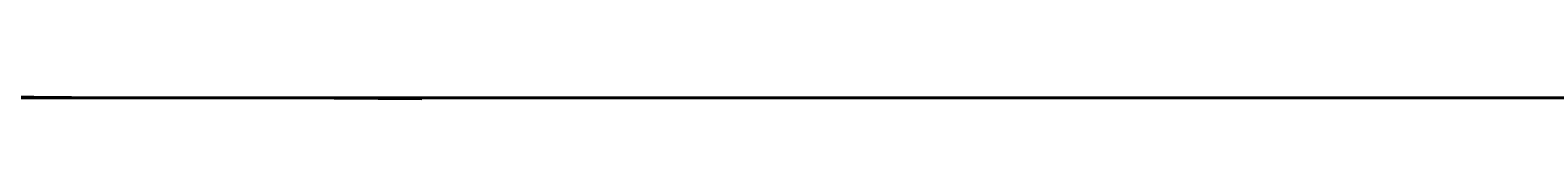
# Model space of a CAD drawing. Header units: millimetres. Extents: x -12354389001 to 271431, y -126469 to 48347.
# Tile 4 of 79: x -12351081492 to -12350505534, y -43336 to -42059. Entities that reach past the tile are written whole.
import ezdxf
from ezdxf.enums import TextEntityAlignment as Align

# ---------------------------------------------------------------- set-up
doc = ezdxf.new("R2010")
doc.units = ezdxf.units.MM
for name, pattern in [('1', [0]), ('4', [5, 3, -2]), ('BGS', [10, 0, 10])]:
    doc.linetypes.add(name, pattern=pattern)
doc.layers.get('0').update_dxf_attribs({"lineweight": 9})
doc.layers.add('00 opisy', color=7, linetype='Continuous', lineweight=25)
doc.layers.add('EBUPP', color=7, linetype='1', lineweight=30)
for name, color, linetype in [('EADOD', 7, 'Continuous'), ('EADTD', 7, 'Continuous'), ('EBUOA', 7, 'Continuous'), ('EDZPD', 3, '1'), ('EDZTD', 3, 'Continuous'), ('SDROK', 7, 'Continuous'), ('SDRPK', 7, '1'), ('SZNPM', 7, 'Continuous'), ('SZOPO', 7, 'BGS'), ('SZZPZ', 102, 'Continuous'), ('UCCPOR', 6, '1'), ('UEEOA', 1, 'Continuous'), ('UEEOO', 1, 'Continuous'), ('UEEPA', 1, '1'), ('UEEPON', 1, '1'), ('UEETO', 1, 'Continuous'), ('UGGOO', 2, 'Continuous'), ('UGGPOR', 2, '1'), ('UGGTO', 2, 'Continuous'), ('UKKOA', 7, 'Continuous'), ('UKKOO', 1, 'Continuous'), ('UKKPA', 1, '1'), ('UKKPB', 1, '1'), ('UKKTO', 1, 'Continuous'), ('UTTOO', 2, 'Continuous'), ('UTTPA', 1, '1'), ('UTTPO', 1, '1'), ('UTTTO', 2, 'Continuous'), ('UWWOA', 5, 'Continuous'), ('UWWOO', 5, 'Continuous'), ('UWWPA', 5, '1'), ('UWWPO', 5, '4'), ('UWWTO', 5, 'Continuous'), ('WUKOS', 7, 'Continuous'), ('WUKPS', 7, '1'), ('ZAKRES', 2, '1')]:
    doc.layers.add(name, color=color, linetype=linetype)
doc.styles.get("Standard").update_dxf_attribs({"font": 'arial.ttf'})

# ---------------------------------------------------------------- blocks, each defined once
blk = doc.blocks.new('GRO')
blk.add_circle((0, 0), 0.09)
blk = doc.blocks.new('OSP')
for radius in [1, 0.072]:
    blk.add_circle((0, 0), radius)
blk = doc.blocks.new('DLI')
blk.add_circle((0, 0), 0.09)
for centre, start, end in [((0, 0.750093), 30.14144, 149.85856), ((-0.713298, 0.231779), 102.145781, 221.858708), ((0.713298, 0.231779), 318.141292, 77.854219), ((-0.440797, -0.606751), 174.149498, 293.852913), ((0.440797, -0.606751), 246.147087, 5.850502)]:
    blk.add_arc(centre, 0.75, start, end)
blk = doc.blocks.new('TRA')
for p, q in [((-5.5, 2.7539), (-5.5, 1.7539)), ((-4.5, 2.7539), (-4.5, 1.7539)), ((4.5, 2.7539), (4.5, 1.7539)), ((5.5, 2.7539), (5.5, 1.7539)), ((-0.5, -2.2461), (-0.5, -3.2461)), ((0.5, -2.2461), (0.5, -3.2461))]:
    blk.add_line(p, q)
blk = doc.blocks.new('DIG')
for p, q in [((-0.6024, 0.1875), (-0.9874, 1.3242)), ((-0.9874, 1.3242), (-0.0078, 0.6309)), ((-0.0078, 0.6309), (0.9542, 1.3483)), ((0.9542, 1.3483), (0.5976, 0.2024)), ((-1.5645, -0.5299), (-0.6024, 0.1875)), ((0.5976, 0.2024), (1.5772, -0.4909)), ((-0.3645, -0.515), (-1.5645, -0.5299)), ((0.0205, -1.6517), (-0.3645, -0.515)), ((0.3772, -0.5058), (0.0205, -1.6517)), ((1.5772, -0.4909), (0.3772, -0.5058))]:
    blk.add_line(p, q)
blk.add_circle((0, 0), 0.09)
blk = doc.blocks.new('PNN')
for p, q in [((5.2, 0), (4.0686, 1.1314)), ((1.2, 0), (9.2, 0)), ((5.2, 0), (4.0686, -1.1314))]:
    blk.add_line(p, q)
blk = doc.blocks.new('SZL')
for p, q in [((-0.35, 0.35), (0.35, 0.35)), ((0.35, 0), (3.85, 0)), ((-0.35, -0.35), (0.35, -0.35))]:
    blk.add_line(p, q)
blk = doc.blocks.new('SLS')
blk.add_circle((0, 0), 0.35)
blk = doc.blocks.new('LAT')
for p, q in [((0, 1.2), (0, 2)), ((-2, 0), (-1.2, 0)), ((1.2, 0), (2, 0)), ((0, -1.2), (0, -2))]:
    blk.add_line(p, q)
blk = doc.blocks.new('STE')
for p, q in [((-1, 0.5), (-1, -0.5)), ((1, 0.5), (1, -0.5)), ((-1, 0), (1, 0))]:
    blk.add_line(p, q)
blk = doc.blocks.new('USE')
blk.add_line((0, -0.35), (0, 0.35))
blk = doc.blocks.new('WLD')
for p, q in [((0.75, 0.5), (-0.75, 0.5)), ((-0.75, 0.5), (-0.75, -0.5)), ((0.75, -0.5), (0.75, 0.5)), ((-0.75, -0.5), (0.75, -0.5))]:
    blk.add_line(p, q)
blk = doc.blocks.new('KRA')
for p, q in [((-0.75, -0.3571), (-0.75, 0.3571)), ((-0.75, 0.3571), (0.75, 0.3571)), ((-0.25, -0.3571), (-0.25, 0.3571)), ((0.25, -0.3571), (0.25, 0.3571)), ((0.75, 0.3571), (0.75, -0.3571)), ((0.75, -0.3571), (-0.75, -0.3571))]:
    blk.add_line(p, q)
blk = doc.blocks.new('WLZ')
blk.add_circle((0, 0), 0.4)
blk = doc.blocks.new('PLT')
for p, q in [((6, 0), (4.8686, 1.1314)), ((1.2, 0), (9.2, 0)), ((4.6, 0), (3.4686, -1.1314))]:
    blk.add_line(p, q)
blk = doc.blocks.new('ZAS')
for p, q in [((0.25, 0.25), (-0.25, 0.25)), ((-0.25, 0.25), (-0.25, -0.25)), ((0.25, -0.25), (0.25, 0.25)), ((-0.25, -0.25), (0.25, -0.25))]:
    blk.add_line(p, q)
blk = doc.blocks.new('HYP')
for p, q in [((0, 1.5), (-0.5303, 0.9697)), ((0, 1.5), (0.5303, 0.9697)), ((0, 0.75), (0, 1.5))]:
    blk.add_line(p, q)
blk.add_circle((0, 0), 0.75)
blk = doc.blocks.new('WSP')
blk.add_circle((0, 0), 0.09)
blk = doc.blocks.new('Wrocławska 82')
at = {"layer": 'EBUPP', "linetype": '1'}
for p, q in [((-295561.92, 34050.28), (-295551.35, 34046.34)), ((-295552.71, 34042.69), (-295563.55, 34046.73)), ((-295551.35, 34046.34), (-295552.71, 34042.69)), ((-295561.05, 34033.89), (-295561.88, 34031.55)), ((-295557.16, 34032.51), (-295561.05, 34033.89)), ((-295563.68, 34014.02), (-295557.16, 34032.51)), ((-295561.88, 34031.55), (-295560.38, 34031.03)), ((-295560.38, 34031.03), (-295563.32, 34022.7)), ((-295563.32, 34022.7), (-295564.98, 34023.29)), ((-295567.74, 34015.45), (-295563.68, 34014.02)), ((-295551.02, 33932.19), (-295534.57, 33976.96)), ((-295559.01, 33916.69), (-295553.04, 33932.93)), ((-295553.04, 33932.93), (-295551.02, 33932.19)), ((-295545.5, 33911.73), (-295559.01, 33916.69)), ((-295562.05, 33879.08), (-295560.13, 33884.43)), ((-295560.13, 33884.43), (-295554.8, 33882.51)), ((-295554.8, 33882.51), (-295556.72, 33877.16)), ((-295556.72, 33877.16), (-295562.05, 33879.08)), ((-295565.84, 33868.48), (-295560.84, 33866.62)), ((-295560.84, 33866.62), (-295563.07, 33860.64)), ((-295563.45, 33860.78), (-295565.52, 33855.22)), ((-295563.07, 33860.64), (-295563.45, 33860.78)), ((-295591.54, 33825.79), (-295553.18, 33811.45)), ((-295555.29, 33805.82), (-295593.64, 33820.16)), ((-295553.18, 33811.45), (-295555.29, 33805.82)), ((-295559.02, 33797.11), (-295597.56, 33810.96)), ((-295553.98, 33805.29), (-295551.88, 33810.96)), ((-295551.88, 33810.96), (-295542.71, 33807.55)), ((-295544.81, 33801.89), (-295553.98, 33805.29)), ((-295599.63, 33805.18), (-295561.09, 33791.33)), ((-295561.09, 33791.33), (-295559.02, 33797.11)), ((-295567.3, 33780.94), (-295533.3, 33768.8)), ((-295535.42, 33762.88), (-295559.85, 33771.6))]:
    blk.add_line(p, q, dxfattribs=at)
at = {"layer": 'EDZPD', "linetype": '1'}
for p, q in [((-295542.9, 34067.41), (-295552.43, 34042.9)), ((-295556.84, 34032.66), (-295552.43, 34042.9)), ((-295550.2, 34006.39), (-295537.96, 34039.83)), ((-295556.84, 34032.66), (-295567.27, 34002.97)), ((-295552.58, 34000), (-295550.2, 34006.39)), ((-295565.89, 33964.31), (-295552.58, 34000)), ((-295563.77, 33878.19), (-295561.01, 33885.59)), ((-295561.01, 33885.59), (-295553.44, 33882.77)), ((-295553.44, 33882.77), (-295556.16, 33875.36)), ((-295556.16, 33875.36), (-295563.77, 33878.19)), ((-295600, 33831.77), (-295539.35, 33810.25)), ((-295564.66, 33815.21), (-295561.86, 33814.18)), ((-295561.86, 33814.18), (-295563.88, 33808.68)), ((-295561.86, 33814.18), (-295559.06, 33813.16)), ((-295561.08, 33807.66), (-295559.06, 33813.16)), ((-295559.06, 33813.16), (-295556.21, 33812.11)), ((-295556.21, 33812.11), (-295558.22, 33806.62)), ((-295556.21, 33812.11), (-295552.74, 33810.84)), ((-295552.74, 33810.84), (-295554.76, 33805.36)), ((-295553.33, 33804.92), (-295551.21, 33810.36)), ((-295551.21, 33810.36), (-295548.25, 33809.23)), ((-295563.88, 33808.68), (-295566.68, 33809.7)), ((-295548.25, 33809.23), (-295550.39, 33803.81)), ((-295561.08, 33807.66), (-295563.88, 33808.68)), ((-295558.22, 33806.62), (-295561.08, 33807.66)), ((-295554.76, 33805.36), (-295558.22, 33806.62)), ((-295550.39, 33803.81), (-295553.33, 33804.92)), ((-295547.45, 33802.69), (-295550.39, 33803.81)), ((-295566.56, 33798.92), (-295563.76, 33797.92)), ((-295563.76, 33797.92), (-295565.84, 33792.28)), ((-295563.76, 33797.92), (-295560.96, 33796.91)), ((-295560.96, 33796.91), (-295563.04, 33791.28)), ((-295560.96, 33796.91), (-295558.16, 33795.9)), ((-295558.16, 33795.9), (-295560.24, 33790.28)), ((-295558.16, 33795.9), (-295555.23, 33794.85)), ((-295557.31, 33789.24), (-295555.23, 33794.85)), ((-295555.23, 33794.85), (-295551.93, 33793.66)), ((-295551.93, 33793.66), (-295554, 33788.06)), ((-295551.93, 33793.66), (-295548.65, 33792.48)), ((-295548.65, 33792.48), (-295550.72, 33786.89)), ((-295563.04, 33791.28), (-295565.84, 33792.28)), ((-295560.24, 33790.28), (-295563.04, 33791.28)), ((-295557.31, 33789.24), (-295560.24, 33790.28)), ((-295554, 33788.06), (-295557.31, 33789.24)), ((-295550.72, 33786.89), (-295554, 33788.06)), ((-295564.54, 33779.17), (-295561.68, 33778.16)), ((-295561.68, 33778.16), (-295563.77, 33772.33)), ((-295561.68, 33778.16), (-295558.82, 33777.14)), ((-295558.82, 33777.14), (-295560.9, 33771.32)), ((-295558.82, 33777.14), (-295555.96, 33776.13)), ((-295555.96, 33776.13), (-295558.04, 33770.32)), ((-295555.96, 33776.13), (-295553.1, 33775.12)), ((-295553.1, 33775.12), (-295555.18, 33769.31)), ((-295553.1, 33775.12), (-295550.24, 33774.1)), ((-295552.31, 33768.3), (-295550.24, 33774.1)), ((-295550.24, 33774.1), (-295547.38, 33773.09)), ((-295558.04, 33770.32), (-295560.9, 33771.32)), ((-295555.18, 33769.31), (-295558.04, 33770.32)), ((-295552.31, 33768.3), (-295555.18, 33769.31)), ((-295549.45, 33767.29), (-295552.31, 33768.3))]:
    blk.add_line(p, q, dxfattribs=at)
at = {"layer": 'EDZTD'}
for p in [(-295573.8033, 33887.3689), (-295560.7835, 33884.39)]:
    blk.add_line(p, (-295562.5843, 33887.3689), dxfattribs=at)
at = {"layer": 'SDRPK', "linetype": '4'}
for p, q in [((-295540.04, 34074.56), (-295551.64, 34078.85)), ((-295550.64, 34046.07), (-295546.88, 34056.18)), ((-295551.35, 34046.34), (-295550.64, 34046.07)), ((-295553.66, 34041.38), (-295553.15, 34042.88)), ((-295553.46, 34041.07), (-295553.66, 34041.38)), ((-295555.56, 34035.29), (-295553.46, 34041.07)), ((-295560.35, 34035.71), (-295558.52, 34036.19)), ((-295558.52, 34036.19), (-295555.56, 34035.29)), ((-295561.48, 34035.01), (-295560.35, 34035.71)), ((-295564.79, 34009.88), (-295555.56, 34035.29)), ((-295563.34, 34029.93), (-295561.48, 34035.01)), ((-295568.72, 34015.97), (-295563.34, 34029.93)), ((-295544.28, 33952.34), (-295550.45, 33935.59)), ((-295553.04, 33932.93), (-295570.68, 33939.42)), ((-295551.5, 33936.04), (-295552.51, 33933.51)), ((-295549.86, 33935.34), (-295551.5, 33936.04)), ((-295550.77, 33932.87), (-295553.38, 33933.83)), ((-295553.63, 33933.17), (-295559.96, 33916.42)), ((-295556.08, 33926.59), (-295570.03, 33931.72)), ((-295559.96, 33916.42), (-295551.7, 33913.21)), ((-295551.44, 33913.91), (-295551.9, 33912.67)), ((-295551.6, 33913.5), (-295550.17, 33912.97)), ((-295550.48, 33912.14), (-295550.02, 33913.39)), ((-295551.75, 33913.08), (-295550.33, 33912.56)), ((-295551.9, 33912.67), (-295555.47, 33903.5)), ((-295551.9, 33912.67), (-295550.48, 33912.14)), ((-295564.44, 33910.31), (-295563.04, 33909.82)), ((-295563.04, 33909.82), (-295562.24, 33908.85)), ((-295552.41, 33902.39), (-295549.72, 33909.64)), ((-295563.17, 33906.35), (-295562.24, 33908.85)), ((-295563.77, 33878.19), (-295573.46, 33900.11)), ((-295554.07, 33881.2), (-295549.48, 33894.01)), ((-295560.85, 33885.99), (-295563.51, 33878.53)), ((-295553.32, 33883.29), (-295560.85, 33885.99)), ((-295553.57, 33881.02), (-295554.07, 33881.2)), ((-295553.97, 33879.92), (-295553.57, 33881.02)), ((-295557.03, 33872.93), (-295554.47, 33880.1)), ((-295554.47, 33880.1), (-295553.97, 33879.92)), ((-295563.51, 33878.53), (-295560.18, 33877.33)), ((-295562.14, 33877.23), (-295563.77, 33878.19)), ((-295556.93, 33876.73), (-295562.14, 33877.23)), ((-295555.82, 33876.11), (-295556.93, 33876.73)), ((-295565.08, 33875.01), (-295562.34, 33875.76)), ((-295562.34, 33875.76), (-295557.76, 33875.37)), ((-295557.76, 33875.37), (-295558.42, 33873.37)), ((-295558.42, 33873.37), (-295556.43, 33872.54)), ((-295556.43, 33872.54), (-295556.83, 33871.42)), ((-295557.47, 33871.64), (-295559.18, 33867.04)), ((-295556.83, 33871.42), (-295557.47, 33871.64)), ((-295552.78, 33870.69), (-295553.3, 33869.4)), ((-295552.78, 33870.69), (-295550.73, 33869.1)), ((-295553.3, 33869.4), (-295553.59, 33864.88)), ((-295550.73, 33869.1), (-295546.09, 33867.3)), ((-295561.11, 33867.24), (-295565.26, 33868.79)), ((-295559.18, 33867.04), (-295560.36, 33866.31)), ((-295560.36, 33866.31), (-295560.69, 33866.42)), ((-295552.13, 33865.42), (-295553.59, 33864.88)), ((-295547.53, 33863.57), (-295552.13, 33865.42)), ((-295553.9, 33861.72), (-295550.49, 33860.64)), ((-295550.49, 33860.64), (-295551.46, 33857.58)), ((-295551.46, 33857.58), (-295554.81, 33858.64)), ((-295557.61, 33849.02), (-295524.4, 33848.4)), ((-295558.59, 33848.4), (-295523.88, 33847.71)), ((-295559.18, 33846.88), (-295547.03, 33846.6)), ((-295558.83, 33846.25), (-295527.17, 33845.34)), ((-295523.55, 33757.41), (-295558.12, 33769.39))]:
    blk.add_line(p, q, dxfattribs=at)
at = {"layer": 'SDRPK', "linetype": '1'}
for p, q in [((-295542.12, 34072.91), (-295552.35, 34076.75)), ((-295543.91, 34068.26), (-295554.01, 34072.15)), ((-295545.73, 34063.54), (-295555.73, 34067.38)), ((-295557.55, 34062.45), (-295547.56, 34058.79)), ((-295561.51, 34000), (-295540.14, 34057.96)), ((-295547.82, 34053.46), (-295559.29, 34057.68)), ((-295561.39, 34052.01), (-295550.02, 34047.73)), ((-295558.13, 34043.57), (-295557.65, 34044.53)), ((-295553.31, 34041.96), (-295558.13, 34043.57)), ((-295561.48, 34035.01), (-295558.37, 34042.73)), ((-295558.37, 34042.73), (-295553.46, 34041.07)), ((-295553.46, 34041.07), (-295545.95, 34042.22)), ((-295555.56, 34035.29), (-295550.22, 34030.52)), ((-295561.05, 34033.89), (-295558.71, 34035.25)), ((-295558.71, 34035.25), (-295555.89, 34034.41)), ((-295561.88, 34031.55), (-295564.98, 34023.29)), ((-295545.51, 34023.82), (-295554.03, 34000.06)), ((-295565.48, 34009.87), (-295557.76, 34010.08)), ((-295563.62, 34000), (-295567.58, 34004.59)), ((-295554.05, 34000), (-295571.41, 33953.29)), ((-295562.21, 33998.36), (-295563.62, 34000)), ((-295561.51, 33999.99), (-295561.51, 34000)), ((-295554.03, 34000.06), (-295554.05, 34000)), ((-295561.51, 33999.99), (-295571.03, 33975.22)), ((-295553.05, 33998.74), (-295553.96, 33996.82)), ((-295551.31, 33997.92), (-295553.05, 33998.74)), ((-295552.21, 33996), (-295551.31, 33997.92)), ((-295553.96, 33996.82), (-295552.21, 33996)), ((-295556.62, 33989.93), (-295557.5, 33988.07)), ((-295554.9, 33989.12), (-295556.62, 33989.93)), ((-295555.78, 33987.26), (-295554.9, 33989.12)), ((-295557.5, 33988.07), (-295555.78, 33987.26)), ((-295559.74, 33980.38), (-295560.58, 33978.71)), ((-295558.11, 33979.56), (-295559.74, 33980.38)), ((-295558.95, 33977.89), (-295558.11, 33979.56)), ((-295560.58, 33978.71), (-295558.95, 33977.89)), ((-295561.49, 33975.71), (-295562.39, 33973.78)), ((-295559.76, 33974.9), (-295561.49, 33975.71)), ((-295560.66, 33972.97), (-295559.76, 33974.9)), ((-295562.39, 33973.78), (-295560.66, 33972.97)), ((-295563.46, 33971.24), (-295564.31, 33969.35)), ((-295561.53, 33970.36), (-295563.46, 33971.24)), ((-295562.38, 33968.48), (-295561.53, 33970.36)), ((-295564.31, 33969.35), (-295562.38, 33968.48)), ((-295565.48, 33966.4), (-295563.43, 33965.52)), ((-295563.43, 33965.52), (-295564.27, 33963.57)), ((-295553.38, 33933.83), (-295553.63, 33933.15)), ((-295556.16, 33903.75), (-295578.16, 33911.91)), ((-295572.47, 33903.85), (-295552.99, 33896.95)), ((-295545.06, 33899.72), (-295556.16, 33903.75)), ((-295549.21, 33889.81), (-295551.22, 33884.19)), ((-295551.22, 33884.19), (-295557.67, 33866.46)), ((-295549.71, 33879.61), (-295552.78, 33870.69)), ((-295557.67, 33866.46), (-295565.2, 33845.48)), ((-295553.59, 33864.88), (-295553.96, 33860.95)), ((-295553.96, 33860.95), (-295559.12, 33846.97)), ((-295559.12, 33846.97), (-295564.05, 33839.96)), ((-295557.44, 33825.4), (-295553.19, 33824.71)), ((-295553.19, 33824.71), (-295542.4, 33822.81)), ((-295559.89, 33823.17), (-295553.04, 33821.93)), ((-295553.04, 33821.93), (-295543.38, 33820.14)), ((-295569.24, 33783.75), (-295532.64, 33770.67))]:
    blk.add_line(p, q, dxfattribs=at)
for centre, radius, start, end in [((-295554.515, 33891.572), 5.59, 341.62638, 74.16816), ((-295554.7009, 33835.3815), 10.41, 153.90797, 229.29446), ((-295557.0386, 33834.2995), 11.6, 168.35964, 240.33348), ((-295555.9291, 33833.2968), 8.04, 226.23931, 259.16875), ((-295557.6811, 33833.7519), 10.81, 241.85639, 258.20923)]:
    blk.add_arc(centre, radius, start, end, dxfattribs=at)
at = {"layer": 'SZOPO', "linetype": 'BGS'}
for p, q in [((-295549.19, 33999.86), (-295579.28, 33916.51)), ((-295544.96, 33889.77), (-295550.72, 33874.12)), ((-295557.76, 33875.37), (-295557.21, 33876.66)), ((-295557.21, 33876.66), (-295555.82, 33876.11)), ((-295558.42, 33873.37), (-295557.76, 33875.37)), ((-295559.28, 33871.04), (-295558.42, 33873.37)), ((-295559.28, 33871.04), (-295560.84, 33866.62)), ((-295600, 33832.39), (-295539.67, 33810.24))]:
    blk.add_line(p, q, dxfattribs=at)
at = {"layer": 'UCCPOR', "linetype": '1'}
for p, q in [((-295539.21, 33858.58), (-295560.93, 33866.29)), ((-295561.18, 33865.54), (-295527.64, 33853.56))]:
    blk.add_line(p, q, dxfattribs=at)
at = {"layer": 'UEEPON', "linetype": '1'}
for p, q in [((-295547.8, 34078.22), (-295551.39, 34079.47)), ((-295550.15, 34048.53), (-295548.67, 34053.11)), ((-295551.92, 34042.44), (-295550.15, 34048.53)), ((-295551.92, 34042.44), (-295552.71, 34042.69)), ((-295551.46, 34040.87), (-295551.92, 34042.44)), ((-295553.13, 34037.79), (-295551.46, 34040.87)), ((-295551.72, 34033.45), (-295549.22, 34040.27)), ((-295552.57, 34032.25), (-295550, 34039.06)), ((-295554.48, 34035.32), (-295553.13, 34037.79)), ((-295554.67, 34034.98), (-295554.48, 34035.32)), ((-295554.67, 34034.98), (-295557.18, 34034.72)), ((-295556.65, 34031.02), (-295554.67, 34034.98)), ((-295557.18, 34034.72), (-295559.19, 34033.18)), ((-295558.18, 34015.47), (-295551.72, 34033.45)), ((-295559.06, 34014.6), (-295552.57, 34032.25)), ((-295561.89, 34030.8), (-295563.94, 34032.14)), ((-295562.25, 34030.27), (-295561.53, 34031.32)), ((-295560.98, 34018.41), (-295556.65, 34031.02)), ((-295561.63, 34016.52), (-295560.98, 34018.41)), ((-295561.9, 34015.75), (-295561.63, 34016.52)), ((-295565.82, 34004.69), (-295561.9, 34015.75)), ((-295564.02, 34000), (-295558.18, 34015.47)), ((-295563.27, 34003.43), (-295559.06, 34014.6)), ((-295558.16, 34011.01), (-295558.64, 34011.32)), ((-295559.23, 34009.06), (-295558.16, 34011.01)), ((-295551.19, 34006.41), (-295559.23, 34009.06)), ((-295551.19, 34006.41), (-295551.96, 34004.27)), ((-295551.96, 34004.27), (-295552.91, 34001.63)), ((-295563.27, 34003.43), (-295564.61, 34000)), ((-295552.91, 34001.63), (-295553.49, 34000)), ((-295549.52, 34000), (-295561.88, 33966.27)), ((-295553.49, 34000), (-295559.06, 33984.46)), ((-295559.06, 33984.46), (-295560.03, 33981.82)), ((-295560.03, 33981.82), (-295563.58, 33972.15)), ((-295563.58, 33972.15), (-295565.4, 33972.78)), ((-295565.54, 33966.77), (-295563.58, 33972.15)), ((-295561.88, 33966.27), (-295563.32, 33962.37)), ((-295563.32, 33962.37), (-295565.35, 33956.85)), ((-295555.71, 33933.54), (-295558.09, 33926.7)), ((-295558.09, 33926.7), (-295561.07, 33917.3)), ((-295561.07, 33917.3), (-295560.16, 33914.68)), ((-295560.16, 33914.68), (-295557.23, 33908.72)), ((-295554.88, 33906.49), (-295552.46, 33914.29)), ((-295549.27, 33913.1), (-295550.58, 33909.68)), ((-295551.8, 33905.41), (-295548.84, 33912.93)), ((-295554.88, 33906.49), (-295574.84, 33912.69)), ((-295550.58, 33909.68), (-295551.58, 33907.05)), ((-295557.23, 33908.72), (-295555.86, 33903.39)), ((-295551.58, 33907.05), (-295552.16, 33905.53)), ((-295555.42, 33904.76), (-295554.88, 33906.49)), ((-295554.88, 33906.49), (-295552.16, 33905.53)), ((-295555.42, 33904.76), (-295558.2, 33906.05)), ((-295552.16, 33905.53), (-295552.69, 33904.13)), ((-295552.16, 33905.53), (-295551.8, 33905.41)), ((-295551.8, 33905.41), (-295552.3, 33904.13)), ((-295551.8, 33905.41), (-295550.99, 33905.12)), ((-295550.99, 33905.12), (-295550.67, 33903.73)), ((-295557.73, 33898.04), (-295555.42, 33904.76)), ((-295553.27, 33903.76), (-295555.42, 33904.76)), ((-295552.69, 33904.13), (-295553.27, 33903.76)), ((-295552.31, 33904.13), (-295550.67, 33903.73)), ((-295541.98, 33901.6), (-295550.67, 33903.73)), ((-295550.63, 33903.56), (-295550.67, 33903.73)), ((-295550.63, 33903.56), (-295550.96, 33902.35)), ((-295555.86, 33903.39), (-295557.57, 33898.16)), ((-295551.4, 33902.52), (-295550.96, 33902.35)), ((-295550.96, 33902.35), (-295552.72, 33895.89)), ((-295547.43, 33900.99), (-295550.96, 33902.35)), ((-295563.73, 33900.13), (-295566.38, 33901.05)), ((-295557.73, 33898.04), (-295563.73, 33900.13)), ((-295557.57, 33898.16), (-295559.25, 33894.44)), ((-295559.09, 33894.14), (-295557.73, 33898.04)), ((-295552.72, 33895.89), (-295552.55, 33893.53)), ((-295559.25, 33894.44), (-295560.51, 33890.43)), ((-295559.25, 33894.44), (-295558.34, 33893.36)), ((-295562.02, 33885.72), (-295559.09, 33894.14)), ((-295552.55, 33893.53), (-295553, 33889.25)), ((-295558.34, 33893.36), (-295549.11, 33890.61)), ((-295560.51, 33890.43), (-295565.7, 33877.37)), ((-295553, 33889.25), (-295554.49, 33885.55)), ((-295561.11, 33885.97), (-295563.12, 33880.4)), ((-295559.59, 33885.35), (-295561.11, 33885.97)), ((-295563.47, 33881.28), (-295562.02, 33885.72)), ((-295554.49, 33885.55), (-295555.21, 33884.86)), ((-295559.01, 33884.42), (-295559.59, 33885.35)), ((-295559.01, 33884.42), (-295557.51, 33885.18)), ((-295555.21, 33884.86), (-295557.51, 33885.18)), ((-295559.47, 33884.19), (-295559.01, 33884.42)), ((-295559.01, 33884.42), (-295558.7, 33883.91)), ((-295563.47, 33881.28), (-295563.53, 33880.55)), ((-295563.53, 33880.55), (-295565.09, 33881.1)), ((-295563.53, 33880.55), (-295563.62, 33879.47)), ((-295563.53, 33880.55), (-295563.12, 33880.4)), ((-295563.62, 33879.47), (-295577.03, 33880.27)), ((-295563.66, 33879.03), (-295563.62, 33879.47)), ((-295561.94, 33879.38), (-295563.62, 33879.47)), ((-295556.66, 33877.32), (-295555.35, 33876.46)), ((-295552.09, 33869.45), (-295549.26, 33877.21)), ((-295555.35, 33876.46), (-295555.36, 33875.98)), ((-295566.39, 33872.69), (-295562.65, 33867.25)), ((-295552.67, 33860.87), (-295552.09, 33869.45)), ((-295555.32, 33854.6), (-295552.67, 33860.87)), ((-295558.06, 33846.43), (-295555.46, 33854.11)), ((-295559.31, 33844.65), (-295558.06, 33846.43)), ((-295560.93, 33842.35), (-295559.31, 33844.65)), ((-295563.04, 33839.36), (-295560.93, 33842.35)), ((-295545.35, 33824.48), (-295556.51, 33826.41)), ((-295547.57, 33820.15), (-295573.43, 33824.29))]:
    blk.add_line(p, q, dxfattribs=at)
for centre, radius, start, end in [((-295550.9775, 33903.8127), 1.36, 166.50918, 251.90175), ((-295562.5296, 33878.7695), 1.16, 167.02441, 1.50486), ((-295554.2492, 33835.3552), 9.66, 155.50756, 211.90349), ((-295555.6523, 33834.2231), 7.86, 213.98074, 263.73514)]:
    blk.add_arc(centre, radius, start, end, dxfattribs=at)
at = {"layer": 'UEETO'}
for p, q in [((-295559.4821, 33878.148), (-295560.6937, 33875.5531)), ((-295555.7839, 33876.724), (-295555.8137, 33873.5377)), ((-295568.8908, 33875.5531), (-295560.6937, 33875.5531)), ((-295555.8137, 33873.5377), (-295548.5545, 33873.0694))]:
    blk.add_line(p, q, dxfattribs=at)
at = {"layer": 'UGGPOR', "linetype": '1'}
for p, q in [((-295550.55, 34025.56), (-295545.52, 34039.15)), ((-295550.16, 34001.16), (-295538.84, 34033.34)), ((-295559.87, 34000.45), (-295550.55, 34025.56)), ((-295550.58, 34000), (-295550.16, 34001.16)), ((-295560.03, 34000), (-295559.87, 34000.45)), ((-295565.73, 33983.72), (-295560.03, 34000)), ((-295555.54, 33986.13), (-295550.58, 34000)), ((-295556.13, 33984.47), (-295555.54, 33986.13)), ((-295561.11, 33970.56), (-295556.13, 33984.47)), ((-295561.11, 33970.56), (-295575.63, 33975.59)), ((-295566.82, 33954.92), (-295561.11, 33970.56)), ((-295561.11, 33970.56), (-295550.47, 33966.76)), ((-295550.47, 33966.76), (-295548.78, 33966.25))]:
    blk.add_line(p, q, dxfattribs=at)
at = {"layer": 'UKKOA'}
for p, q in [((-295553.741, 34020.64), (-295547.8131, 34020.64)), ((-295550.5833, 33958.4471), (-295550.2292, 33959.4384)), ((-295550.2292, 33959.4384), (-295543.9756, 33959.4384)), ((-295553.396, 33876.2604), (-295549.6954, 33874.1627)), ((-295560.25, 33857.79), (-295559.5639, 33856.5364)), ((-295559.5639, 33856.5364), (-295556.3719, 33856.5364)), ((-295566.91, 33838.86), (-295561.3455, 33840.1446)), ((-295561.3455, 33840.1446), (-295555.0918, 33840.1446)), ((-295557.93, 33818), (-295556.4152, 33819.3849)), ((-295556.4152, 33819.3849), (-295550.1615, 33819.3849))]:
    blk.add_line(p, q, dxfattribs=at)
at = {"layer": 'UKKPB', "linetype": '1'}
for p, q in [((-295554.23, 34001.52), (-295546.46, 34022.07)), ((-295554.78, 34000), (-295554.23, 34001.52)), ((-295556.63, 33994.84), (-295554.78, 34000)), ((-295562.7, 33978.7), (-295556.63, 33994.84)), ((-295560.82, 33983.69), (-295566.36, 33985.63)), ((-295567.09, 33966.58), (-295562.7, 33978.7)), ((-295566.38, 33904.58), (-295550.34, 33897.99)), ((-295550.34, 33897.99), (-295536.84, 33892.36)), ((-295547.51, 33890.61), (-295553.48, 33876.88)), ((-295555.14, 33877.14), (-295556.52, 33877.74)), ((-295554.64, 33876.92), (-295555.14, 33877.14)), ((-295553.86, 33876.59), (-295554.64, 33876.92)), ((-295553.56, 33876.71), (-295553.83, 33875.94)), ((-295553.83, 33875.94), (-295555.7, 33870.64)), ((-295555.7, 33870.64), (-295555.89, 33870.13)), ((-295555.89, 33870.13), (-295560.15, 33858.07)), ((-295560.53, 33857.9), (-295564.07, 33859.08)), ((-295560.15, 33858.07), (-295560.35, 33857.51)), ((-295560.35, 33857.51), (-295560.65, 33856.68)), ((-295560.65, 33856.68), (-295562.72, 33850.78)), ((-295562.72, 33850.78), (-295562.9, 33850.27)), ((-295562.9, 33850.27), (-295566.81, 33839.14)), ((-295557.12, 33822.67), (-295557.79, 33818.48))]:
    blk.add_line(p, q, dxfattribs=at)
at = {"layer": 'UKKTO'}
for p, q in [((-295553.66, 33876.41), (-295549.9213, 33873.0196)), ((-295560.25, 33857.79), (-295560.1197, 33854.7812)), ((-295560.1197, 33854.7812), (-295551.8683, 33854.7812)), ((-295566.91, 33838.86), (-295561.3358, 33840.0885)), ((-295561.3358, 33840.0885), (-295553.1388, 33840.0885)), ((-295557.93, 33818), (-295556.3884, 33819.4849)), ((-295556.3884, 33819.4849), (-295548.0827, 33819.4849))]:
    blk.add_line(p, q, dxfattribs=at)
at = {"layer": 'UTTPO', "linetype": '1'}
for p, q in [((-295567.38, 33961.2), (-295556.53, 33957.5)), ((-295556.53, 33957.5), (-295555.1, 33957.01)), ((-295555.1, 33957.01), (-295546.39, 33954.03)), ((-295548.97, 33952.54), (-295555.72, 33933.74)), ((-295561.22, 33918.09), (-295555.72, 33933.74)), ((-295555.33, 33905.47), (-295561.22, 33918.09)), ((-295558.96, 33894.2), (-295555.33, 33905.47)), ((-295570.43, 33898.68), (-295558.96, 33894.2)), ((-295558.96, 33894.2), (-295552.84, 33891.94)), ((-295552.84, 33891.94), (-295544.57, 33888.57)), ((-295577.82, 33882.01), (-295560.1, 33874.53)), ((-295560.1, 33874.53), (-295555.43, 33872.44)), ((-295560.2, 33874.3), (-295561.49, 33871.51)), ((-295555.43, 33872.44), (-295550.57, 33870.05)), ((-295562.1, 33870.19), (-295563.32, 33867.54)), ((-295550.57, 33870.05), (-295536.59, 33864.32)), ((-295561.99, 33819.21), (-295571.74, 33826.69)), ((-295559.67, 33818.26), (-295561.99, 33819.21)), ((-295558.06, 33819.16), (-295559.67, 33818.26)), ((-295556.68, 33818.75), (-295558.06, 33819.16)), ((-295555.73, 33817.13), (-295556.68, 33818.75)), ((-295539.25, 33811.49), (-295555.73, 33817.13))]:
    blk.add_line(p, q, dxfattribs=at)
at = {"layer": 'UWWOO'}
for p in [(-295555.6, 34042.15), (-295562.5219, 34039.28)]:
    blk.add_line(p, (-295556.2031, 34039.28), dxfattribs=at)
at = {"layer": 'UWWPO', "linetype": '1'}
for p, q in [((-295562.07, 34044.15), (-295564.09, 34044.79)), ((-295560.22, 34043.57), (-295562.07, 34044.15)), ((-295556.11, 34042.29), (-295560.22, 34043.57)), ((-295556.5, 34027.29), (-295550.76, 34043.25)), ((-295552.04, 34031.31), (-295547.8, 34042.86)), ((-295552.48, 34040.77), (-295555.28, 34041.91)), ((-295551.76, 34040.46), (-295552.12, 34040.58)), ((-295550.14, 34024.75), (-295545.49, 34037.39)), ((-295554.29, 34024.94), (-295552.04, 34031.31)), ((-295557.35, 34025.05), (-295556.5, 34027.29)), ((-295558.57, 34021.8), (-295557.35, 34025.05)), ((-295555.91, 34020.35), (-295554.29, 34024.94)), ((-295551.69, 34020.57), (-295550.14, 34024.75)), ((-295563.77, 34008.02), (-295558.57, 34021.8)), ((-295559.18, 34000.22), (-295551.69, 34020.57)), ((-295556.9, 34017.52), (-295555.91, 34020.35)), ((-295563.06, 34000.02), (-295556.9, 34017.52)), ((-295566.6, 34000), (-295563.77, 34008.02)), ((-295559.27, 34000), (-295559.18, 34000.22)), ((-295563.07, 34000), (-295567.41, 33988.18)), ((-295563.06, 34000.02), (-295563.07, 34000)), ((-295560.34, 33997.16), (-295559.27, 34000)), ((-295560.84, 33995.82), (-295560.34, 33997.16)), ((-295561.89, 33992.98), (-295560.84, 33995.82)), ((-295568.4, 33975.26), (-295561.89, 33992.98)), ((-295555.55, 33897.39), (-295582.6, 33908)), ((-295562.3, 33895.06), (-295573.78, 33899.24)), ((-295553.75, 33896.68), (-295555.55, 33897.39)), ((-295544.74, 33893.15), (-295553.75, 33896.68)), ((-295560.48, 33894.4), (-295562.3, 33895.06)), ((-295551.8, 33891.24), (-295560.48, 33894.4)), ((-295545.99, 33889.07), (-295551.89, 33891.28)), ((-295556.34, 33846.25), (-295551.28, 33860.35)), ((-295556.34, 33846.25), (-295566.35, 33849.84)), ((-295556.34, 33846.25), (-295543.16, 33841.51))]:
    blk.add_line(p, q, dxfattribs=at)
at = {"layer": 'WUKPS', "linetype": '1'}
for p, q in [((-295547.66, 34000), (-295550.98, 33991.46)), ((-295550.15, 33993.6), (-295549.58, 33993.38)), ((-295550.88, 33991.73), (-295549.78, 33991.31)), ((-295550.98, 33991.46), (-295554.9, 33980.21)), ((-295561.95, 33956.76), (-295550.08, 33990.58)), ((-295551.54, 33989.85), (-295551, 33989.66)), ((-295552.2, 33987.96), (-295551.13, 33987.58)), ((-295552.86, 33986.07), (-295552.33, 33985.89)), ((-295553.52, 33984.18), (-295552.45, 33983.81)), ((-295554.18, 33982.29), (-295553.65, 33982.11)), ((-295554.83, 33980.4), (-295553.78, 33980.04)), ((-295554.9, 33980.21), (-295561.31, 33961.27)), ((-295555.48, 33978.51), (-295554.96, 33978.33)), ((-295556.12, 33976.62), (-295555.1, 33976.27)), ((-295556.76, 33974.72), (-295556.26, 33974.55)), ((-295557.4, 33972.83), (-295556.42, 33972.5)), ((-295558.04, 33970.93), (-295557.56, 33970.77)), ((-295558.68, 33969.04), (-295557.75, 33968.72)), ((-295559.32, 33967.14), (-295558.87, 33966.99)), ((-295559.96, 33965.25), (-295559.08, 33964.95)), ((-295560.6, 33963.36), (-295560.17, 33963.21)), ((-295561.24, 33961.46), (-295560.4, 33961.18)), ((-295561.31, 33961.27), (-295565.41, 33950.02)), ((-295561.92, 33959.58), (-295561.5, 33959.42)), ((-295562.61, 33957.7), (-295561.73, 33957.38)), ((-295566.35, 33944.33), (-295561.95, 33956.76)), ((-295563.3, 33955.82), (-295562.85, 33955.66)), ((-295563.98, 33953.94), (-295563.07, 33953.61))]:
    blk.add_line(p, q, dxfattribs=at)
at = {"layer": 'ZAKRES', "linetype": '1'}
for p, q in [((-295558.79, 33983.33), (-295541.7, 34029.59)), ((-295575.46, 33938.54), (-295558.79, 33983.33)), ((-295539.3, 33810.2), (-295612.51, 33836.45))]:
    blk.add_line(p, q, dxfattribs=at)
at = {"layer": 'EADOD'}
for p in [(-295552.43, 34042.9), (-295556.84, 34032.66), (-295550.2, 34006.39), (-295561.01, 33885.59), (-295553.44, 33882.77), (-295563.77, 33878.19), (-295556.16, 33875.36), (-295561.86, 33814.18), (-295552.74, 33810.84), (-295563.88, 33808.68), (-295561.08, 33807.66), (-295558.22, 33806.62), (-295554.76, 33805.36), (-295553.33, 33804.92), (-295550.39, 33803.81), (-295560.96, 33796.91), (-295558.16, 33795.9), (-295555.23, 33794.85), (-295551.93, 33793.66), (-295563.04, 33791.28), (-295560.24, 33790.28), (-295557.31, 33789.24), (-295554, 33788.06), (-295550.72, 33786.89), (-295561.68, 33778.16), (-295553.1, 33775.12), (-295550.24, 33774.1), (-295558.04, 33770.32), (-295555.18, 33769.31), (-295552.31, 33768.3)]:
    blk.add_blockref('GRO', p, dxfattribs=at)
at = {"layer": 'SZNPM'}
for p in [(-295558.05, 33989.04), (-295554.03, 33986.34)]:
    blk.add_blockref('OSP', p, dxfattribs=at)
at = {"layer": 'SZZPZ'}
for name, p in [('DIG', (-295550.78, 34080.65)), ('TRA', (-295554.93, 34057.55)), ('DLI', (-295554.29, 34041.41)), ('DLI', (-295555.74, 34033.88)), ('DLI', (-295556.43, 34032)), ('DLI', (-295564.65, 34013.25)), ('DLI', (-295564.44, 34010.47)), ('DLI', (-295550.86, 34002.43)), ('DLI', (-295552.54, 33997.35)), ('DLI', (-295556.24, 33988.35)), ('DLI', (-295553.86, 33979.6)), ('DLI', (-295559.25, 33978.94)), ('DLI', (-295554.35, 33977.46)), ('DLI', (-295561.1, 33974.16)), ('TRA', (-295548.79, 33968.84)), ('DLI', (-295557.83, 33967.73)), ('DLI', (-295564.8, 33964.76)), ('DLI', (-295561.22, 33958.53)), ('DLI', (-295564.58, 33949.2)), ('TRA', (-295557.27, 33943.95)), ('DLI', (-295563.77, 33907.89)), ('DLI', (-295549.05, 33905.79)), ('TRA', (-295565.27, 33893.97)), ('DLI', (-295555.76, 33894.34)), ('DLI', (-295558.46, 33891.53)), ('DLI', (-295561.32, 33890.29)), ('DLI', (-295560.99, 33885.69)), ('DLI', (-295562.54, 33883.62)), ('DLI', (-295554.29, 33880.46)), ('DLI', (-295557.31, 33872.47)), ('DLI', (-295550.03, 33871.25)), ('TRA', (-295547.16, 33865.9)), ('DLI', (-295552.64, 33863.82)), ('DLI', (-295551.09, 33856.55)), ('TRA', (-295544.96, 33852.4)), ('DLI', (-295561.73, 33838.27)), ('TRA', (-295553.12, 33833.42)), ('DLI', (-295563.94, 33832.98)), ('DLI', (-295553.23, 33828.52)), ('DLI', (-295559.53, 33819.85)), ('DLI', (-295552.85, 33818.28)), ('DLI', (-295553.59, 33808.84)), ('DLI', (-295556.2, 33797.73)), ('DLI', (-295558.74, 33792.03)), ('DLI', (-295558.58, 33790.23)), ('TRA', (-295549.2, 33740.91))]:
    blk.add_blockref(name, p, dxfattribs=at)
at = {"layer": 'UEEOO'}
for name, p, rotation in [('PNN', (-295546.92, 34043.47), 251.189998), ('PNN', (-295558.85, 34011.48), 68.749997), ('PNN', (-295558.85, 34011.48), 250.049998), ('PNN', (-295571.49, 33976.62), 67.780001), ('SZL', (-295555.36, 33875.98), 339.343672)]:
    blk.add_blockref(name, p, dxfattribs=dict(at, rotation=rotation))
at = {"layer": 'UEEPA'}
for name, p, rotation in [('LAT', (-295558.85, 34011.48), 92.94001300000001), ('USE', (-295558.2, 33906.05), 335.145012), ('STE', (-295561.37, 33878.8), 341.0200009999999), ('LAT', (-295555.36, 33854.29), 91.220008), ('LAT', (-295562.31, 33830.04), 90.179988)]:
    blk.add_blockref(name, p, dxfattribs=dict(at, rotation=rotation))
for p in [(-295558.85, 34011.48), (-295555.38, 33854.35), (-295562.31, 33830.04)]:
    blk.add_blockref('SLS', p, dxfattribs=at)
at = {"layer": 'UKKPA'}
for name, p, rotation in [('KRA', (-295560.52, 33983.68), 68.38999099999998), ('WLD', (-295550.79, 33957.98), 65.770013), ('WLD', (-295553.66, 33876.41), 70.5), ('WLZ', (-295560.25, 33857.79), 70.480002), ('KRA', (-295557.06, 33822.91), 349.5199999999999), ('WLD', (-295557.93, 33818), 70.5)]:
    blk.add_blockref(name, p, dxfattribs=dict(at, rotation=rotation))
at = {"layer": 'UTTOO'}
for p, rotation in [((-295546.74, 34057.77), 250.81), ((-295556.59, 34034.38), 70.609994), ((-295556.59, 34034.38), 253.009998), ((-295567.11, 34002.97), 68.110008)]:
    blk.add_blockref('PLT', p, dxfattribs=dict(at, rotation=rotation))
at = {"layer": 'UTTPA'}
blk.add_blockref('SLS', (-295556.59, 34034.38), dxfattribs=at)
at = {"layer": 'UTTPA', "rotation": 339.330905}
blk.add_blockref('WLD', (-295560.1, 33874.53), dxfattribs=at)
at = {"layer": 'UWWPA'}
for name, p in [('ZAS', (-295550.62, 34043.43)), ('ZAS', (-295552.3, 34040.67)), ('HYP', (-295551.09, 33860.81))]:
    blk.add_blockref(name, p, dxfattribs=at)
at = {"layer": 'UWWPA', "rotation": 2.850009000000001}
blk.add_blockref('WLD', (-295555.6, 34042.15), dxfattribs=at)
at = {"layer": 'WUKOS'}
for p in [(-295550.89, 34048.39), (-295551.1, 34047.75), (-295550.58, 34045.93), (-295552.31, 34040.63), (-295563.57, 34013.79), (-295560.99, 34002.24), (-295560.99, 34002.22), (-295560.56, 34002.03), (-295551.09, 33991.74), (-295560.42, 33983.98), (-295559.87, 33983.89), (-295559.34, 33968), (-295557.63, 33967.82), (-295560.92, 33958.5), (-295553.2, 33933.25), (-295559.39, 33916.47), (-295552.01, 33912.67), (-295562.02, 33908.75), (-295560.19, 33884.59), (-295556.71, 33876.96), (-295553.09, 33869.74), (-295559.18, 33867.47), (-295561.18, 33866.92), (-295553.77, 33861.78), (-295562.96, 33860.44), (-295551.28, 33857.53), (-295555.12, 33854.22), (-295559.2, 33846.59), (-295556.52, 33840.98), (-295561.77, 33827.84), (-295556.7, 33825.39), (-295557.09, 33822.89)]:
    blk.add_blockref('WSP', p, dxfattribs=at)
at = {"layer": 'EADTD', "oblique": 15}
for s, rotation, p in [('56', 69.59, (-295555.45, 34044.6)), ('8', 339.82, (-295552.13, 33917.93))]:
    blk.add_text(s, height=2.5, rotation=rotation, dxfattribs=at).set_placement(p, align=Align.TOP_LEFT)
at = {"layer": 'EBUOA', "oblique": 15}
for s, p in [('i', (-295558.41, 34046.1)), ('i', (-295561.72, 34022.69)), ('i', (-295558.73, 33880.04)), ('g', (-295552.13, 33771.89))]:
    blk.add_text(s, height=2.5, dxfattribs=at).set_placement(p)
at = {"layer": 'EDZTD', "oblique": 15}
blk.add_text('475/118', height=2.5, dxfattribs=at).set_placement((-295561.69, 33888.2), align=Align.RIGHT)
for s, p in [('475/98', (-295573.06, 33818.56)), ('475/26', (-295567.17, 33816.54)), ('475/27', (-295564.27, 33814.44)), ('475/99', (-295570.9, 33814.09)), ('475/28', (-295561.47, 33813.42)), ('475/30', (-295556.31, 33811.44)), ('475/29', (-295560.32, 33810.38)), ('475/100', (-295550.79, 33809.58)), ('475/50', (-295565.63, 33800.43)), ('475/51', (-295569, 33799.1)), ('475/48', (-295559.87, 33798.23)), ('475/52', (-295572.64, 33798.02)), ('475/46', (-295553.39, 33796.14)), ('475/49', (-295563.95, 33794.36)), ('475/107', (-295557.99, 33792.79)), ('475/45', (-295551.19, 33789.96)), ('475/77', (-295560.92, 33778.34)), ('475/80', (-295553.07, 33776.88)), ('475/78', (-295559.45, 33773.84)), ('475/79', (-295556, 33772.27))]:
    blk.add_text(s, height=2.5, dxfattribs=at).set_placement(p, align=Align.TOP_LEFT)
at = {"layer": 'SDROK', "oblique": 15}
for s, rotation, p in [('j.asf', 338.94, (-295554.26, 34068.63)), ('asf.', 339.9, (-295553.22, 34062.73)), ('bruk', 339.59, (-295559.61, 34049.83)), ('ch.asf.', 69.6, (-295554.72, 33991.25)), ('j.asf.', 69.6, (-295561.52, 33988.24)), ('bet.', 68.73, (-295552.24, 33906.79)), ('j.asf.', 340.51, (-295561.76, 33903.1)), ('ch.bet.', 70.01, (-295552.58, 33881.31)), ('ch.bet.', 70.01, (-295562.23, 33879.26)), ('bet.', 342.38, (-295553.36, 33859.12)), ('j.asf.', 71.42, (-295559.82, 33851.83)), ('j.asf.', 349.52, (-295553.78, 33823.21)), ('bet.', 340.33, (-295555.42, 33777.33))]:
    blk.add_text(s, height=1.5, rotation=rotation, dxfattribs=at).set_placement(p)
for s, p in [('bet.', (-295559, 34038.3)), ('asf.', (-295552.24, 34036.83)), ('bet.', (-295562.88, 33931.69))]:
    blk.add_text(s, height=1.5, dxfattribs=at).set_placement(p)
at = {"layer": 'SZNPM', "oblique": 15}
for s, p in [('%%U1232.23', (-295566.57, 34001.24)), ('%%U1232', (-295557.24, 33990.46)), ('%%U1232.21', (-295552.99, 33985.02))]:
    blk.add_text(s, height=1.8, dxfattribs=at).set_placement(p)
at = {"layer": 'UEEOA', "oblique": 15}
blk.add_text('e', height=1.8, dxfattribs=at).set_placement((-295560.78, 33880.64), align=Align.TOP_LEFT)
at = {"layer": 'UEEOO', "oblique": 15}
for s, rotation, p in [('eNA', 61.43, (-295554.74, 34036.97)), ('eNA', 326.87, (-295565.25, 34034.43)), ('eNA', 71.05, (-295561.27, 34017.62)), ('eNA', 70.29001, (-295551.96, 34004.27)), ('eNA', 69.83001, (-295560.57, 33981.93)), ('eNA', 340.83, (-295567.58, 33974.61)), ('2eWA', 69.74999, (-295561.67, 33965.08)), ('eNA', 333.84, (-295567.94, 33969.93)), ('eNA', 69.11, (-295551.74, 33909.75)), ('eNA', 340.81, (-295566.39, 33900.98)), ('eNA', 70.81001, (-295560.05, 33896.69)), ('eA', 327.41429, (-295556.66, 33877.32)), ('eNA', 54.82999, (-295560.59, 33842.65))]:
    blk.add_text(s, height=1.8, rotation=rotation, dxfattribs=at).set_placement(p, align=Align.TOP_LEFT)
at = {"layer": 'UEETO', "oblique": 15}
for s, rotation, p in [('1-2.1/1', 69.20989, (-295562.72, 33961.78)), ('1-1.2/39', 71.50325, (-295553.05, 33905.64)), ('1-1.1/72', 340.76677, (-295570.16, 33902.06)), ('1-1.2/35', 72.15979, (-295558.46, 33894.23)), ('1-1.1/84', 74.0546, (-295557.39, 33847.08)), ('1-1.1/84', 349.7317, (-295550.41, 33826.48))]:
    blk.add_text(s, height=1.5, rotation=rotation, dxfattribs=at).set_placement(p, align=Align.TOP_LEFT)
blk.add_text('971a-2-9', height=1.5, dxfattribs=at).set_placement((-295560.16, 33876.05), align=Align.RIGHT)
blk.add_text('1-1.3/30', height=1.5, rotation=356.30861, dxfattribs=at).set_placement((-295555.65, 33874.03))
at = {"layer": 'UGGOO', "oblique": 15}
for rotation, p in [(70.32001, (-295556.09, 33985.67)), (343.13, (-295550.61, 33967.32))]:
    blk.add_text('gA', height=1.8, rotation=rotation, dxfattribs=at).set_placement(p)
at = {"layer": 'UGGTO', "oblique": 15}
for s, rotation, p in [('1-1.2/1', 71.22198, (-295558.03, 33982)), ('1-1.1/1', 342.3628, (-295553.96, 33969.09))]:
    blk.add_text(s, height=1.5, rotation=rotation, dxfattribs=at).set_placement(p, align=Align.TOP_LEFT)
at = {"layer": 'UKKOA', "oblique": 15}
blk.add_text('219.18', height=1.8, dxfattribs=at).set_placement((-295547.17, 34023.04), align=Align.TOP_RIGHT)
for s, p in [('212.64', (-295550.59, 34021.65)), ('k', (-295551.55, 33958.95)), ('k', (-295552.86, 33877.76)), ('k', (-295559.58, 33858.91)), ('ndn', (-295560.48, 33840.16)), ('zal.', (-295555.77, 33819.45)), ('k', (-295557.1, 33818.38))]:
    blk.add_text(s, height=1.8, dxfattribs=at).set_placement(p, align=Align.TOP_LEFT)
for rotation, p in [(336.63, (-295555.03, 33878.13)), (70.50178, (-295556.87, 33871.03)), (70.5, (-295556.87, 33871.03)), (70.63518, (-295562.2, 33851.4))]:
    blk.add_text('k', height=1.8, rotation=rotation, dxfattribs=at).set_placement(p, align=Align.TOP_LEFT)
for s, p in [('ndn', (-295559.4, 33857.14)), ('215.93', (-295561.18, 33840.74)), ('216.08', (-295556.25, 33819.98))]:
    blk.add_text(s, height=1.8, dxfattribs=at).set_placement(p)
at = {"layer": 'UKKOO', "oblique": 15}
blk.add_text('zaasf.', height=1.8, dxfattribs=at).set_placement((-295550.65, 34020.58), align=Align.TOP_LEFT)
at = {"layer": 'UKKTO', "oblique": 15}
for s, rotation, p in [('1-1.1/75', 339.54927, (-295568.92, 33906.74)), ('1-1.2/3', 336.03751, (-295556.5, 33878.68)), ('1-1.1/4', 72.67591, (-295556.21, 33868.36)), ('1-1.1/3', 69.29999, (-295562.77, 33850.19))]:
    blk.add_text(s, height=1.5, rotation=rotation, dxfattribs=at).set_placement(p, align=Align.TOP_LEFT)
blk.add_text('971a-2-8', height=1.5, dxfattribs=at).set_placement((-295559.99, 33856.78), align=Align.TOP_LEFT)
for s, p in [('971a-2-9', (-295561.2, 33840.59)), ('971a-2-4', (-295556.25, 33819.98))]:
    blk.add_text(s, height=1.5, dxfattribs=at).set_placement(p)
at = {"layer": 'UTTOO', "oblique": 15}
for rotation, p in [(341.163, (-295556.49, 33957.56)), (69.95476, (-295559.68, 33923.42)), (339.34109, (-295554.9, 33893.01)), (343.46516, (-295552.18, 33816.25))]:
    blk.add_text('tA', height=1.8, rotation=rotation, dxfattribs=at).set_placement(p)
blk.add_text('tA', height=0.9, rotation=65.29193, dxfattribs=at).set_placement((-295561.79, 33870.85), align=Align.MIDDLE)
at = {"layer": 'UTTTO', "oblique": 15}
for s, rotation, p in [('1-1.1/10', 340.13782, (-295553.63, 33957.7)), ('1-1.1/9', 70.1707, (-295559.49, 33925.96)), ('1-1.1/4', 338.66238, (-295555.54, 33893.91)), ('1-1.1/2', 341.20981, (-295550.77, 33816.45))]:
    blk.add_text(s, height=1.5, rotation=rotation, dxfattribs=at).set_placement(p, align=Align.TOP_LEFT)
at = {"layer": 'UWWOA', "oblique": 15}
for p in [(-295556.81, 34042.69), (-295551.71, 34040.29)]:
    blk.add_text('w', height=1.8, dxfattribs=at).set_placement(p)
at = {"layer": 'UWWOO', "oblique": 15}
for s, rotation, p in [('wA', 342.6, (-295562.56, 34042.74)), ('wA600', 70.59, (-295553.35, 34024.43)), ('w150', 69.33999, (-295557.61, 34025.07)), ('wA100', 69.80999, (-295559.86, 33994.81)), ('wA600', 69.83001, (-295565.6, 33990.19)), ('wA', 338.57, (-295556.1, 33895.87)), ('wA', 340, (-295562.83, 33893.58))]:
    blk.add_text(s, height=1.8, rotation=rotation, dxfattribs=at).set_placement(p)
blk.add_text('219.24', height=1.8, dxfattribs=at).set_placement((-295555.56, 34041.68), align=Align.TOP_RIGHT)
blk.add_text('216.54', height=1.8, dxfattribs=at).set_placement((-295559.14, 34039.4))
at = {"layer": 'UWWTO', "oblique": 15}
for s, rotation, p in [('1-1.1/1', 340.14479, (-295556.22, 33897.37)), ('1-1.2/1', 342.253, (-295565.04, 33895.78))]:
    blk.add_text(s, height=1.5, rotation=rotation, dxfattribs=at).set_placement(p, align=Align.TOP_LEFT)
at = {"layer": 'WUKOS', "oblique": 15}
for s, rotation, p in [('219.31', 340.4, (-295550.69, 34064.09)), ('219.66', 340.17, (-295552.95, 34055.58)), ('219.50', 342.4, (-295553.63, 34054.16)), ('219.47', 341.87, (-295554.85, 34049.75)), ('219.58', 339.28, (-295555.41, 34048.49)), ('218.90', 67.92999, (-295560.89, 34002.51)), ('218.72', 70.40001, (-295559.72, 34001.65)), ('218.96', 67.29, (-295550.94, 33991.97)), ('218.86', 70.81001, (-295565.62, 33985.94)), ('218.68', 67.89999, (-295560.03, 33984.51)), ('218.86', 69.95001, (-295558.96, 33983.88)), ('218.62', 69.21, (-295563.99, 33973.8)), ('218.65', 71.74001, (-295559.19, 33968.3)), ('218.25', 68.07001, (-295565.91, 33949.89)), ('216.60', 340.59, (-295565.04, 33868.43)), ('215.81', 346.69, (-295561.29, 33823.89))]:
    blk.add_text(s, height=1.8, rotation=rotation, dxfattribs=at).set_placement(p)
for s, p in [('219.46', (-295550.36, 34046.14)), ('219.44', (-295553.01, 34039.28)), ('219.27', (-295563.16, 34013.88)), ('219.06', (-295568.24, 34012.46)), ('218.56', (-295568.58, 33971.11)), ('217.76', (-295557.15, 33968.15)), ('217.77', (-295560.43, 33958.99)), ('217.66', (-295563.61, 33949.42)), ('217.70', (-295565.65, 33943.84)), ('217.47', (-295558.04, 33932.05)), ('217.60', (-295563.85, 33915.31)), ('217.53', (-295556.31, 33911.78)), ('217.72', (-295565.87, 33910.41)), ('217.63', (-295561.9, 33908.92)), ('217.51', (-295570.17, 33902.82)), ('216.82', (-295559.88, 33884.86)), ('216.81', (-295560.6, 33875.94)), ('216.19', (-295569.88, 33871.28)), ('216.49', (-295553.13, 33868.46)), ('216.68', (-295559.22, 33868)), ('216.45', (-295553.3, 33862.01)), ('216.40', (-295562.72, 33860.61)), ('216.62', (-295551.01, 33857.79)), ('216.35', (-295564, 33855.15)), ('216.44', (-295554.63, 33854.92)), ('216.05', (-295559.3, 33845.68)), ('216.23', (-295568.31, 33843.5)), ('216.16', (-295556.19, 33841.25)), ('215.93', (-295568.41, 33835.32)), ('215.86', (-295561.54, 33827.89)), ('215.86', (-295565.22, 33826.52)), ('215.84', (-295556.47, 33825.41)), ('216.34', (-295567.35, 33821.15))]:
    blk.add_text(s, height=1.8, dxfattribs=at).set_placement(p)

msp = doc.modelspace()

# ---------------------------------------------------------------- block references
at = {"layer": '00 opisy', "color": 7, "ltscale": 0.5, "xscale": 41788.44072896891, "zscale": 41788.44072896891}
msp.add_blockref('Wrocławska 82', (72579.819, -76527.721), dxfattribs=at)

doc.saveas('drawing.dxf')
